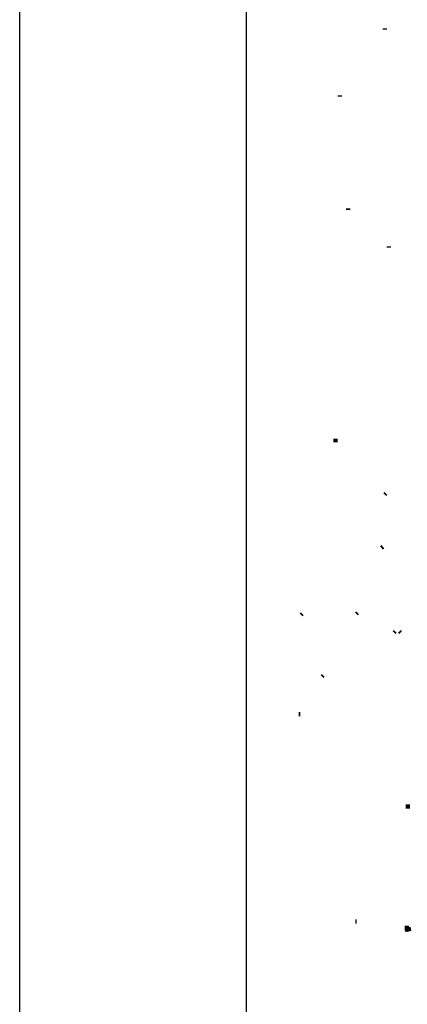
# Model space of a CAD drawing. Header units: metres. Extents: x 1959 to 4131, y 3282 to 4313.
# Tile 168 of 256: x 2395.75 to 2399.18, y 4285.85 to 4294.53. Entities that reach past the tile are written whole.
import ezdxf

# ---------------------------------------------------------------- set-up
doc = ezdxf.new("R2010")
doc.units = ezdxf.units.M
doc.layers.add('Dibujo', color=7, linetype='Continuous')
doc.layers.add('P', color=250, linetype='Continuous', lineweight=100)

msp = doc.modelspace()

# ---------------------------------------------------------------- linework, layer by layer
at = {"layer": 'Dibujo', "color": 0, "linetype": 'ByBlock'}
for p, q in [((2395.7548, 4281.1496), (2395.7548, 4310.8496)), ((2397.7548, 4308.8496), (2397.7548, 4283.1496))]:
    msp.add_line(p, q, dxfattribs=at)
at = {"layer": 'P', "color": 0, "linetype": 'Continuous'}
for points in [[(2398.9768, 4294.4534), (2398.9768, 4294.4441)], [(2398.5799, 4293.8626), (2398.5799, 4293.8534)], [(2398.6537, 4292.8657), (2398.6537, 4292.8564)], [(2399.0137, 4292.5334), (2399.0137, 4292.5241)], [(2398.543, 4290.8349), (2398.543, 4290.8072)], [(2398.986, 4290.3549), (2398.9768, 4290.3457)], [(2398.9583, 4289.8841), (2398.9491, 4289.8749)], [(2398.2476, 4289.2934), (2398.2383, 4289.2841)], [(2398.7368, 4289.3026), (2398.7276, 4289.2934)], [(2399.0691, 4289.1364), (2399.0599, 4289.1272)], [(2399.106, 4289.1364), (2399.1153, 4289.1272)], [(2398.4322, 4288.7487), (2398.423, 4288.7395)], [(2398.2199, 4288.4072), (2398.2291, 4288.4072)], [(2399.1614, 4287.5949), (2399.1983, 4287.5949)], [(2398.7183, 4286.5795), (2398.7276, 4286.5795)], [(2399.1707, 4286.5426), (2399.1707, 4286.5149), (2399.1707, 4286.5057), (2399.2076, 4286.5149)]]:
    msp.add_lwpolyline(points, dxfattribs=at)

doc.saveas('drawing.dxf')
